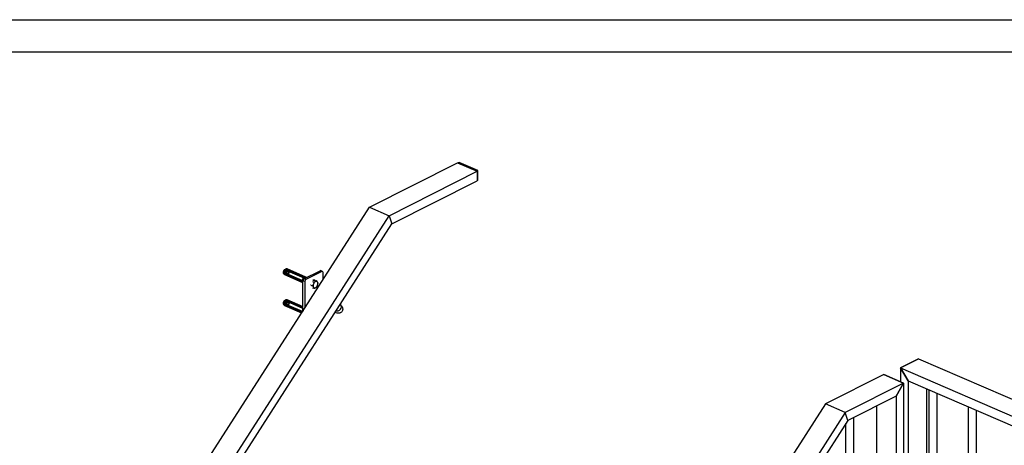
# Model space of a CAD drawing. Header units: millimetres. Extents: x -961 to -664, y 2222 to 2432.
# Tile 8 of 12: x -903 to -842, y 2400 to 2427. Entities that reach past the tile are written whole.
import ezdxf

# ---------------------------------------------------------------- set-up
doc = ezdxf.new("R2010")
doc.units = ezdxf.units.MM
doc.linetypes.add('STRICHPUNKT2', pattern=[18.5, 10, -4, 0.5, -4])
doc.layers.get('0').update_dxf_attribs({"linetype": 'CONTINUOUS'})
doc.layers.add('LE_ALL', color=7, linetype='CONTINUOUS', lineweight=50)
doc.layers.add('LE_RED', color=1, linetype='CONTINUOUS')

# ---------------------------------------------------------------- blocks, each defined once
blk = doc.blocks.new('DINA4Q_00002', base_point=(-670.548, 2424.718))
blk.add_line((-953.548, 2424.718), (-670.548, 2424.718))
blk.add_lwpolyline([(-955.548, 2226.718), (-955.548, 2426.718), (-668.548, 2426.718)])
blk = doc.blocks.new('_ZBL0014_00001')
blk.add_blockref('DINA4Q_00002', (-670.548, 2424.718))
blk = doc.blocks.new('Koker 50x20x2 EN 10219-2_00107', base_point=(-851.96, 2402.341))
for p, q in [((-851.96, 2402.341), (-889.422, 2343.933)), ((-851.799, 2401.832), (-888.969, 2343.88)), ((-889.422, 2343.933), (-890.646, 2344.461)), ((-888.969, 2343.88), (-889.422, 2343.933))]:
    blk.add_line(p, q)
blk.add_lwpolyline([(-851.799, 2401.832), (-851.96, 2402.341), (-853.183, 2402.869), (-890.646, 2344.461)])
blk = doc.blocks.new('Koker 50x20x2 EN 10219-2_00106')
blk.add_blockref('Koker 50x20x2 EN 10219-2_00107', (-851.96, 2402.341))
blk = doc.blocks.new('Koker 50x20x2 EN 10219-2_00109', base_point=(-848.801, 2403.344))
for p, q in [((-849.572, 2404.689), (-848.348, 2404.162)), ((-848.348, 2404.162), (-848.801, 2403.344)), ((-848.348, 2404.162), (-848.348, 2371.165)), ((-848.801, 2403.344), (-848.801, 2371.218)), ((-850.024, 2402.727), (-850.024, 2371.746)), ((-848.801, 2371.218), (-850.024, 2371.746)), ((-848.348, 2371.165), (-848.801, 2371.218))]:
    blk.add_line(p, q)
blk = doc.blocks.new('Koker 50x20x2 EN 10219-2_00108')
blk.add_blockref('Koker 50x20x2 EN 10219-2_00109', (-848.801, 2403.344))
blk = doc.blocks.new('Koker 50x20x2 EN 10219-2_00118', base_point=(-848.348, 2404.162))
for p, q in [((-848.348, 2404.162), (-851.96, 2402.341)), ((-851.96, 2402.341), (-853.183, 2402.869)), ((-848.801, 2403.344), (-851.799, 2401.832)), ((-851.799, 2401.832), (-851.96, 2402.341))]:
    blk.add_line(p, q)
blk.add_lwpolyline([(-848.801, 2403.344), (-848.348, 2404.162), (-849.572, 2404.689), (-853.183, 2402.869)])
blk = doc.blocks.new('Koker 50x20x2 EN 10219-2_00117')
blk.add_blockref('Koker 50x20x2 EN 10219-2_00118', (-848.348, 2404.162))
blk = doc.blocks.new('Massieve as 15_00144', base_point=(-851.417, 2367.845))
for p, q in [((-851.917, 2367.602), (-851.917, 2401.649)), ((-851.417, 2367.845), (-851.417, 2402.025))]:
    blk.add_line(p, q)
blk.add_ellipse((-851.667, 2367.724), major_axis=(-0.198, -0.248), ratio=0.616499, start_param=5.625621, end_param=8.767213)
blk = doc.blocks.new('Massieve as 15_00143')
blk.add_blockref('Massieve as 15_00144', (-851.417, 2367.845))
blk = doc.blocks.new('Lamellen_00140')
blk.add_blockref('Massieve as 15_00143', (0, 0))
blk = doc.blocks.new('Traphek_00105')
for name in ['Koker 50x20x2 EN 10219-2_00117', 'Koker 50x20x2 EN 10219-2_00108', 'Koker 50x20x2 EN 10219-2_00106', 'Lamellen_00140']:
    blk.add_blockref(name, (0, 0))
blk = doc.blocks.new('Koker 50x20x2 EN 10219-2_00166', base_point=(-848.538, 2405.096))
for p, q in [((-847.406, 2405.666), (-725.541, 2353.118)), ((-848.538, 2405.096), (-726.672, 2352.548))]:
    blk.add_line(p, q)
blk.add_lwpolyline([(-847.406, 2405.666), (-848.538, 2405.096), (-848.049, 2404.295), (-727.162, 2352.169)])
blk = doc.blocks.new('Koker 50x20x2 EN 10219-2_00165')
blk.add_blockref('Koker 50x20x2 EN 10219-2_00166', (-848.538, 2405.096))
blk = doc.blocks.new('Koker 50x20x2 EN 10219-2_00170', base_point=(-848.049, 2404.295))
for p, q in [((-848.538, 2405.096), (-847.406, 2405.666)), ((-848.049, 2404.295), (-848.538, 2405.096)), ((-848.538, 2405.096), (-848.538, 2404.244)), ((-848.049, 2404.295), (-848.049, 2368.613)), ((-846.917, 2403.807), (-846.917, 2369.183)), ((-848.538, 2370.869), (-848.538, 2368.234)), ((-846.917, 2369.183), (-848.049, 2368.613)), ((-848.049, 2368.613), (-848.538, 2368.234))]:
    blk.add_line(p, q)
blk = doc.blocks.new('Koker 50x20x2 EN 10219-2_00169')
blk.add_blockref('Koker 50x20x2 EN 10219-2_00170', (-848.049, 2404.295))
blk = doc.blocks.new('Massieve as 15_00282', base_point=(-846.254, 2368.476))
for p, q in [((-846.754, 2368.476), (-846.754, 2403.737)), ((-846.254, 2368.476), (-846.254, 2403.521))]:
    blk.add_line(p, q)
blk.add_ellipse((-846.504, 2368.476), major_axis=(0.25, 0), ratio=0.466203, start_param=3.141593, end_param=6.283185)
blk = doc.blocks.new('Massieve as 15_00281')
blk.add_blockref('Massieve as 15_00282', (-846.254, 2368.476))
blk = doc.blocks.new('Massieve as 15_00284', base_point=(-843.807, 2367.421))
for p, q in [((-844.307, 2367.421), (-844.307, 2402.682)), ((-843.807, 2367.421), (-843.807, 2402.466))]:
    blk.add_line(p, q)
blk.add_ellipse((-844.057, 2367.421), major_axis=(0.25, 0), ratio=0.466203, start_param=3.141593, end_param=6.283185)
blk = doc.blocks.new('Massieve as 15_00283')
blk.add_blockref('Massieve as 15_00284', (-843.807, 2367.421))
blk = doc.blocks.new('Lamellen_00208')
for name in ['Massieve as 15_00281', 'Massieve as 15_00283']:
    blk.add_blockref(name, (0, 0))
blk = doc.blocks.new('Videhek_00163')
for name in ['Koker 50x20x2 EN 10219-2_00165', 'Koker 50x20x2 EN 10219-2_00169', 'Lamellen_00208']:
    blk.add_blockref(name, (0, 0))
blk = doc.blocks.new('Koker 50x20x2 EN 10219-2_00335', base_point=(-921.489, 2349.531))
for p, q in [((-921.65, 2350.04), (-880.274, 2414.55)), ((-880.274, 2414.55), (-880.113, 2414.041)), ((-921.489, 2349.531), (-880.113, 2414.041)), ((-922.873, 2350.568), (-921.65, 2350.04)), ((-921.65, 2350.04), (-921.489, 2349.531))]:
    blk.add_line(p, q)
blk.add_lwpolyline([(-922.873, 2350.568), (-881.497, 2415.078), (-880.274, 2414.55)])
blk = doc.blocks.new('Koker 50x20x2 EN 10219-2_00334')
blk.add_blockref('Koker 50x20x2 EN 10219-2_00335', (-921.489, 2349.531))
blk = doc.blocks.new('Koker 50x20x2 EN 10219-2_00337', base_point=(-880.113, 2414.041))
for p, q in [((-880.274, 2414.55), (-874.805, 2417.306)), ((-874.805, 2417.306), (-874.805, 2416.717)), ((-880.113, 2414.041), (-874.805, 2416.717)), ((-881.497, 2415.078), (-880.274, 2414.55)), ((-880.274, 2414.55), (-880.113, 2414.041))]:
    blk.add_line(p, q)
blk.add_lwpolyline([(-881.497, 2415.078), (-876.029, 2417.834), (-874.805, 2417.306)])
blk = doc.blocks.new('Koker 50x20x2 EN 10219-2_00336')
blk.add_blockref('Koker 50x20x2 EN 10219-2_00337', (-880.113, 2414.041))
blk = doc.blocks.new('Plaatwerk D_ 5_00347', base_point=(-885.507, 2410.456))
for p, q in [((-885.562, 2410.631), (-884.566, 2411.133)), ((-884.444, 2411.081), (-885.44, 2410.579)), ((-884.444, 2411.081), (-884.566, 2411.133)), ((-884.404, 2411.084), (-884.526, 2411.137)), ((-884.376, 2410.589), (-884.376, 2411.026)), ((-885.63, 2408.634), (-885.63, 2410.509)), ((-885.507, 2410.456), (-885.63, 2410.509)), ((-885.44, 2410.579), (-885.562, 2410.631)), ((-885.507, 2410.456), (-885.507, 2408.825))]:
    blk.add_line(p, q)
for centre, start_param, end_param in [((-884.566, 2411.045), 3.141593, 3.764179), ((-884.444, 2410.992), 3.141593, 3.764179), ((-884.444, 2410.992), 2.193383, 3.141593), ((-885.562, 2410.543), 3.764179, 5.334976), ((-885.44, 2410.49), 3.764179, 5.334976)]:
    blk.add_ellipse(centre, major_axis=(-0.0396, -0.0918), ratio=0.600703, start_param=start_param, end_param=end_param)
blk = doc.blocks.new('_00349', base_point=(-885.112, 2410.228))
at = {"layer": 'LE_ALL', "color": 1, "linetype": 'STRICHPUNKT2'}
for p, q in [((-885.112, 2410.228), (-885.145, 2410.211)), ((-884.942, 2410.505), (-884.942, 2410.579))]:
    blk.add_line(p, q, dxfattribs=at)
blk = doc.blocks.new('_00348')
blk.add_blockref('_00349', (-885.112, 2410.228))
blk = doc.blocks.new('Plaatwerk D_ 5_00346')
for name, p in [('Plaatwerk D_ 5_00347', (-885.507, 2410.456)), ('_00348', (0, 0))]:
    blk.add_blockref(name, p)
blk = doc.blocks.new('as 12 mm_00351', base_point=(-883.57, 2408.652))
blk.add_lwpolyline([(-883.317, 2409.047), (-883.278, 2409.006), (-883.272, 2409), (-883.226, 2408.946), (-883.209, 2408.921), (-883.194, 2408.897), (-883.182, 2408.873), (-883.172, 2408.85), (-883.162, 2408.817), (-883.154, 2408.772), (-883.155, 2408.727), (-883.159, 2408.699), (-883.171, 2408.658), (-883.189, 2408.62), (-883.21, 2408.59), (-883.238, 2408.56), (-883.272, 2408.535), (-883.304, 2408.517), (-883.344, 2408.503), (-883.386, 2408.494), (-883.43, 2408.492), (-883.447, 2408.493), (-883.498, 2408.499), (-883.556, 2408.512), (-883.626, 2408.536), (-883.641, 2408.541)])
blk.add_ellipse((-883.447, 2408.845), major_axis=(0.169, 0.161), ratio=0.774603, start_param=3.451548, end_param=6.283187)
blk = doc.blocks.new('as 12 mm_00350')
blk.add_blockref('as 12 mm_00351', (-883.57, 2408.652))
blk = doc.blocks.new('Handrailingsteun_00345')
for name in ['Plaatwerk D_ 5_00346', 'as 12 mm_00350']:
    blk.add_blockref(name, (0, 0))
blk = doc.blocks.new('Plaatwerk D_ 3_00364', base_point=(-874.762, 2417.351))
for p, q in [((-874.83, 2417.317), (-876.004, 2417.823)), ((-874.762, 2417.351), (-874.83, 2417.317)), ((-874.762, 2416.761), (-874.805, 2416.739))]:
    blk.add_line(p, q)
blk.add_lwpolyline([(-874.762, 2416.761), (-874.762, 2417.351), (-875.937, 2417.858), (-876.004, 2417.823)])
blk = doc.blocks.new('Plaatwerk D_ 3_00363')
blk.add_blockref('Plaatwerk D_ 3_00364', (-874.762, 2417.351))
blk = doc.blocks.new('Muurleuning_00333')
for name in ['Koker 50x20x2 EN 10219-2_00336', 'Plaatwerk D_ 3_00363', 'Koker 50x20x2 EN 10219-2_00334', 'Handrailingsteun_00345']:
    blk.add_blockref(name, (0, 0))
blk = doc.blocks.new('00 begane grond_00050')
for name in ['Muurleuning_00333', 'Videhek_00163', 'Traphek_00105']:
    blk.add_blockref(name, (0, 0))
blk = doc.blocks.new('Duplex_00049')
blk.add_blockref('00 begane grond_00050', (0, 0))
blk = doc.blocks.new('Houtdraadbout (DIN 571)-8x70_00549', base_point=(-884.969, 2410.11))
for p, q in [((-885.474, 2410.688), (-885.461, 2410.682)), ((-885.027, 2410.462), (-884.94, 2410.425)), ((-884.857, 2410.548), (-884.771, 2410.511)), ((-885.027, 2410.079), (-884.94, 2410.042))]:
    blk.add_line(p, q)
for points in [[(-885.112, 2410.228), (-885.025, 2410.191), (-884.993, 2410.148), (-884.969, 2410.11)], [(-884.969, 2410.302), (-884.98, 2410.274), (-884.993, 2410.247), (-885.025, 2410.191)], [(-884.94, 2410.425), (-884.952, 2410.36), (-884.959, 2410.33), (-884.969, 2410.302)], [(-884.841, 2410.462), (-884.886, 2410.443), (-884.94, 2410.425)], [(-884.771, 2410.511), (-884.804, 2410.484), (-884.841, 2410.462)], [(-884.841, 2410.079), (-884.804, 2410.101), (-884.771, 2410.128)], [(-884.714, 2410.43), (-884.738, 2410.468), (-884.771, 2410.511)], [(-884.771, 2410.128), (-884.738, 2410.184), (-884.725, 2410.211), (-884.714, 2410.239)], [(-884.686, 2410.362), (-884.697, 2410.396), (-884.714, 2410.43)], [(-884.714, 2410.239), (-884.705, 2410.267), (-884.697, 2410.297), (-884.686, 2410.362)], [(-884.969, 2410.11), (-884.952, 2410.076), (-884.94, 2410.042)], [(-884.94, 2410.042), (-884.886, 2410.059), (-884.841, 2410.079)]]:
    blk.add_lwpolyline(points)
for centre, major_axis, start_param, end_param in [((-885.527, 2410.566), (-0.053, -0.122), 3.141593, 4.723055), ((-884.841, 2410.27), (-0.086, -0.199), 4.811377, 5.858574), ((-884.841, 2410.27), (-0.086, -0.199), 3.764179, 4.811377), ((-884.841, 2410.27), (-0.086, -0.199), 2.716982, 3.764179), ((-884.841, 2410.27), (-0.086, -0.199), 0.622587, 1.669784), ((-884.841, 2410.27), (-0.086, -0.199), 1.669784, 2.716982), ((-884.841, 2410.27), (-0.086, -0.199), 5.858574, 6.905772)]:
    blk.add_ellipse(centre, major_axis=major_axis, ratio=0.600703, start_param=start_param, end_param=end_param)
blk = doc.blocks.new('GEWINDE_00551', base_point=(-885.63, 2410.509))
for p, q in [((-886.425, 2411.091), (-886.689, 2411.067)), ((-886.526, 2410.859), (-886.689, 2411.067)), ((-885.63, 2410.465), (-886.505, 2410.843))]:
    blk.add_line(p, q)
blk.add_lwpolyline([(-885.474, 2410.688), (-886.4, 2411.087)])
for centre, start_param, end_param in [((-886.453, 2410.965), 3.458079, 5.966699), ((-886.453, 2410.965), 5.966699, 6.283185), ((-886.453, 2410.965), 3.141593, 3.458079), ((-885.527, 2410.566), 3.141593, 4.723055)]:
    blk.add_ellipse(centre, major_axis=(-0.053, -0.122), ratio=0.600703, start_param=start_param, end_param=end_param)
at = {"layer": 'LE_RED'}
for p, q in [((-886.428, 2411.054), (-886.689, 2411.067)), ((-886.5, 2410.886), (-886.689, 2411.067)), ((-885.63, 2410.509), (-886.49, 2410.879))]:
    blk.add_line(p, q, dxfattribs=at)
blk.add_lwpolyline([(-885.542, 2410.674), (-886.416, 2411.051)], dxfattribs=at)
for start_param, end_param in [(4.027201, 5.597998), (5.597998, 6.063448), (6.063448, 6.283185), (3.36133, 4.027201), (3.141593, 3.36133)]:
    blk.add_ellipse((-886.453, 2410.965), major_axis=(-0.037, -0.0857), ratio=0.600703, start_param=start_param, end_param=end_param, dxfattribs=at)
blk = doc.blocks.new('GEWINDE_00550')
blk.add_blockref('GEWINDE_00551', (-885.63, 2410.509))
blk = doc.blocks.new('Houtdraadbout (DIN 571)-8x70_00548')
for name, p in [('GEWINDE_00550', (0, 0)), ('Houtdraadbout (DIN 571)-8x70_00549', (-884.969, 2410.11))]:
    blk.add_blockref(name, p)
blk = doc.blocks.new('Fischer plug Sx10_00553', base_point=(-885.469, 2410.7))
at = {"layer": 'LE_ALL'}
for p, q in [((-886.802, 2410.996), (-886.806, 2411.058)), ((-886.767, 2411.014), (-886.75, 2411.016)), ((-886.714, 2411.198), (-886.763, 2411.159)), ((-885.63, 2410.429), (-886.755, 2410.914)), ((-886.705, 2411.179), (-886.746, 2411.145)), ((-886.74, 2410.93), (-885.63, 2410.451)), ((-886.704, 2411.16), (-886.694, 2411.146)), ((-886.625, 2411.198), (-885.469, 2410.7)), ((-885.461, 2410.719), (-886.623, 2411.22))]:
    blk.add_line(p, q, dxfattribs=at)
blk.add_lwpolyline([(-886.781, 2411.002), (-886.785, 2411.055)], dxfattribs=at)
for centre, major_axis, start_param, end_param in [((-886.75, 2411.093), (-0.033, -0.0765), 3.991736, 5.433042), ((-886.689, 2411.067), (-0.066, -0.153), 3.991736, 5.433042), ((-886.75, 2411.093), (-0.033, -0.0765), 5.433042, 6.599672), ((-886.689, 2411.067), (-0.066, -0.153), 5.433042, 6.283185), ((-886.735, 2411.087), (-0.0296, -0.0686), 3.991736, 5.433042), ((-886.683, 2411.064), (-0.058, -0.134), 3.991736, 5.433042), ((-886.735, 2411.087), (-0.0296, -0.0686), 5.433042, 6.599672), ((-886.683, 2411.064), (-0.058, -0.134), 5.433042, 6.283185), ((-886.75, 2411.093), (-0.033, -0.0765), 0.316487, 2.825106), ((-886.75, 2411.093), (-0.033, -0.0765), 2.825106, 3.991736), ((-886.689, 2411.067), (-0.066, -0.153), 0, 1.25431), ((-886.735, 2411.087), (-0.0296, -0.0686), 0.316487, 2.825106), ((-886.735, 2411.087), (-0.0296, -0.0686), 2.825106, 3.991736), ((-886.683, 2411.064), (-0.058, -0.134), 0, 1.229797), ((-886.689, 2411.067), (-0.066, -0.153), 3.141593, 3.991736), ((-886.683, 2411.064), (-0.058, -0.134), 3.141593, 3.991736), ((-886.683, 2411.064), (-0.058, -0.134), 1.911796, 3.141593), ((-886.689, 2411.067), (-0.066, -0.153), 1.887283, 3.141593), ((-885.527, 2410.566), (-0.066, -0.153), 3.141593, 5.754868), ((-885.527, 2410.566), (-0.058, -0.134), 3.141593, 5.02905), ((-885.527, 2410.566), (-0.058, -0.134), 2.897379, 3.141593), ((-885.527, 2410.566), (-0.066, -0.153), 2.795466, 3.141593)]:
    blk.add_ellipse(centre, major_axis=major_axis, ratio=0.600703, start_param=start_param, end_param=end_param, dxfattribs=at)
blk = doc.blocks.new('Fischer plug Sx10_00552')
blk.add_blockref('Fischer plug Sx10_00553', (-885.469, 2410.7))
blk = doc.blocks.new('Houtdraadboutset M8_00546')
for name in ['Fischer plug Sx10_00552', 'Houtdraadbout (DIN 571)-8x70_00548']:
    blk.add_blockref(name, (0, 0))
blk = doc.blocks.new('GEWINDE_00558', base_point=(-885.651, 2408.601))
for p, q in [((-886.425, 2409.174), (-886.689, 2409.15)), ((-886.526, 2408.942), (-886.689, 2409.15)), ((-885.673, 2408.567), (-886.505, 2408.926))]:
    blk.add_line(p, q)
blk.add_lwpolyline([(-885.63, 2408.839), (-886.4, 2409.171)])
for start_param, end_param in [(3.458079, 5.966699), (5.966699, 6.283185), (3.141593, 3.458079)]:
    blk.add_ellipse((-886.453, 2409.048), major_axis=(-0.053, -0.122), ratio=0.600703, start_param=start_param, end_param=end_param)
at = {"layer": 'LE_RED'}
for p, q in [((-886.428, 2409.137), (-886.689, 2409.15)), ((-886.5, 2408.969), (-886.689, 2409.15)), ((-885.651, 2408.601), (-886.49, 2408.963))]:
    blk.add_line(p, q, dxfattribs=at)
blk.add_lwpolyline([(-885.63, 2408.795), (-886.416, 2409.134)], dxfattribs=at)
for start_param, end_param in [(4.027201, 5.597998), (5.597998, 6.063448), (6.063448, 6.283185), (3.36133, 4.027201), (3.141593, 3.36133)]:
    blk.add_ellipse((-886.453, 2409.048), major_axis=(-0.037, -0.0857), ratio=0.600703, start_param=start_param, end_param=end_param, dxfattribs=at)
blk = doc.blocks.new('GEWINDE_00557')
blk.add_blockref('GEWINDE_00558', (-885.651, 2408.601))
blk = doc.blocks.new('Houtdraadbout (DIN 571)-8x70_00556')
blk.add_blockref('GEWINDE_00557', (0, 0))
blk = doc.blocks.new('Fischer plug Sx10_00560', base_point=(-886.625, 2409.281))
at = {"layer": 'LE_ALL'}
for p, q in [((-886.802, 2409.079), (-886.806, 2409.141)), ((-886.767, 2409.098), (-886.75, 2409.099)), ((-886.714, 2409.281), (-886.763, 2409.242)), ((-885.691, 2408.538), (-886.755, 2408.997)), ((-886.705, 2409.262), (-886.746, 2409.229)), ((-886.74, 2409.013), (-885.68, 2408.556)), ((-886.704, 2409.243), (-886.694, 2409.23)), ((-886.625, 2409.281), (-885.63, 2408.852)), ((-885.63, 2408.875), (-886.623, 2409.303))]:
    blk.add_line(p, q, dxfattribs=at)
blk.add_lwpolyline([(-886.781, 2409.085), (-886.785, 2409.138)], dxfattribs=at)
for centre, major_axis, start_param, end_param in [((-886.75, 2409.176), (-0.033, -0.0765), 3.991736, 5.433042), ((-886.689, 2409.15), (-0.066, -0.153), 3.991736, 5.433042), ((-886.75, 2409.176), (-0.033, -0.0765), 5.433042, 6.599672), ((-886.689, 2409.15), (-0.066, -0.153), 5.433042, 6.283185), ((-886.735, 2409.17), (-0.0296, -0.0686), 3.991736, 5.433042), ((-886.683, 2409.147), (-0.058, -0.134), 3.991736, 5.433042), ((-886.735, 2409.17), (-0.0296, -0.0686), 5.433042, 6.599672), ((-886.683, 2409.147), (-0.058, -0.134), 5.433042, 6.283185), ((-886.75, 2409.176), (-0.033, -0.0765), 0.316487, 2.825106), ((-886.75, 2409.176), (-0.033, -0.0765), 2.825106, 3.991736), ((-886.689, 2409.15), (-0.066, -0.153), 0, 1.25431), ((-886.735, 2409.17), (-0.0296, -0.0686), 0.316487, 2.825106), ((-886.735, 2409.17), (-0.0296, -0.0686), 2.825106, 3.991736), ((-886.683, 2409.147), (-0.058, -0.134), 0, 1.229797), ((-886.689, 2409.15), (-0.066, -0.153), 3.141593, 3.991736), ((-886.683, 2409.147), (-0.058, -0.134), 3.141593, 3.991736), ((-886.683, 2409.147), (-0.058, -0.134), 1.911796, 3.141593), ((-886.689, 2409.15), (-0.066, -0.153), 1.887283, 3.141593), ((-885.527, 2408.649), (-0.066, -0.153), 4.915083, 5.134016)]:
    blk.add_ellipse(centre, major_axis=major_axis, ratio=0.600703, start_param=start_param, end_param=end_param, dxfattribs=at)
blk = doc.blocks.new('Fischer plug Sx10_00559')
blk.add_blockref('Fischer plug Sx10_00560', (-886.625, 2409.281))
blk = doc.blocks.new('Houtdraadboutset M8_00554')
for name in ['Fischer plug Sx10_00559', 'Houtdraadbout (DIN 571)-8x70_00556']:
    blk.add_blockref(name, (0, 0))
blk = doc.blocks.new('Montageset_00545')
for name in ['Houtdraadboutset M8_00546', 'Houtdraadboutset M8_00554']:
    blk.add_blockref(name, (0, 0))
blk = doc.blocks.new('MONTAGE-TOTAAL_00377')
blk.add_blockref('Montageset_00545', (0, 0))
blk = doc.blocks.new('Assen_00048')
for name in ['Duplex_00049', 'MONTAGE-TOTAAL_00377']:
    blk.add_blockref(name, (0, 0))
blk = doc.blocks.new('_A3D0034_00029')
blk.add_blockref('Assen_00048', (0, 0))
blk = doc.blocks.new('_ANS0034_00028')
blk.add_blockref('_A3D0034_00029', (0, 0))

msp = doc.modelspace()

# ---------------------------------------------------------------- block references
for name in ['_ZBL0014_00001', '_ANS0034_00028']:
    msp.add_blockref(name, (0, 0))

doc.saveas('drawing.dxf')
